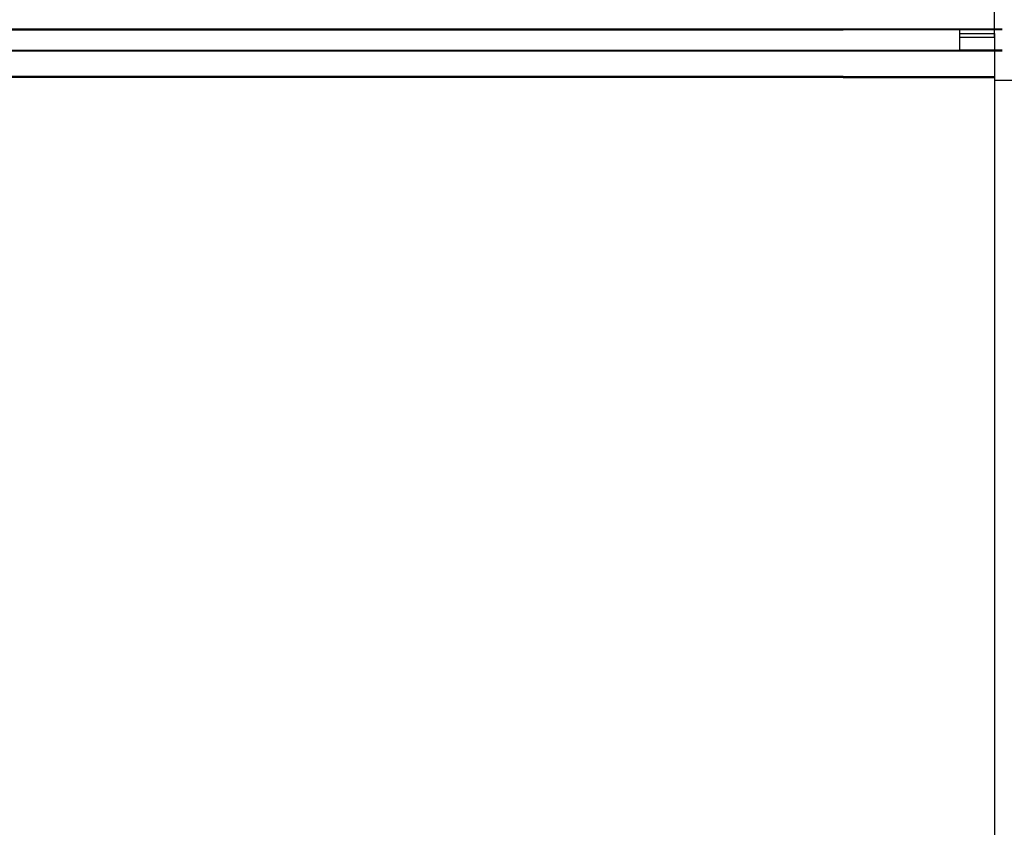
# Model space of a CAD drawing. Header units: inches. Extents: x 170 to 284, y 215 to 248.
# Tile 54 of 195: x 180.995 to 182.073, y 224.239 to 225.123. Entities that reach past the tile are written whole.
import ezdxf

# ---------------------------------------------------------------- set-up
doc = ezdxf.new("R2010")
doc.units = ezdxf.units.IN
doc.header["$LTSCALE"] = 0.25
doc.header["$MEASUREMENT"] = 0
doc.layers.add('ANNOTATIONS', color=1, linetype='Continuous')
doc.layers.add('RH BENCH MOUNT', color=7, linetype='Continuous')
doc.styles.add('ARIAL', font='arial.ttf', dxfattribs={"height": 0.09375})
doc.dimstyles.new('STANDARD$0', dxfattribs={"dimtxt": 0.09375, "dimasz": 0.09375, "dimexe": 0.03125, "dimexo": 0.046875, "dimgap": 0.09, "dimtad": 0, "dimtih": 1, "dimtoh": 1, "dimdec": 4, "dimzin": 0, "dimdsep": 46, "dimtxsty": 'ARIAL', "dimcen": 0.09, "dimadec": 0, "dimazin": 0, "dimtfac": 1, "dimtdec": 4, "dimtofl": 0, "dimtmove": 0, "dimatfit": 1, "dimfxl": 1, "dimtolj": 1, "dimtzin": 0, "dimarcsym": 0})

# ---------------------------------------------------------------- blocks, each defined once
blk = doc.blocks.new('*D34')
at = {"layer": 'ANNOTATIONS', "color": 0, "lineweight": -2, "transparency": 16777216}
for p, q in [((182.062, 225.1032), (182.062, 225.3047)), ((182.6177, 224.293), (182.6177, 225.3047)), ((181.9682, 225.2735), (181.8745, 225.2735)), ((182.7114, 225.2735), (182.8052, 225.2735))]:
    blk.add_line(p, q, dxfattribs=at)
at = {"layer": 'ANNOTATIONS', "color": 0, "transparency": 16777216}
for points in [[(181.9682, 225.2891), (181.9682, 225.2579), (182.062, 225.2735)], [(182.7114, 225.2891), (182.7114, 225.2579), (182.6177, 225.2735)]]:
    blk.add_solid(points, dxfattribs=at)
at = {"layer": 'defpoints', "color": 0, "transparency": 16777216}
for p in [(182.6177, 225.2735), (182.062, 225.0563), (182.6177, 224.2461)]:
    blk.add_point(p, dxfattribs=at)
at = {"layer": 'ANNOTATIONS', "color": 0, "transparency": 16777216, "insert": (183.0955, 225.2735), "char_height": 0.09375, "attachment_point": 5, "style": 'ARIAL'}
blk.add_mtext('\\A1;24 1/2"', dxfattribs=at)

msp = doc.modelspace()

# ---------------------------------------------------------------- linework, layer by layer
at = {"layer": 'RH BENCH MOUNT'}
for p, q in [((181.8962, 225.11218), (179.9602, 225.11218)), ((179.9602, 225.11163), (181.8962, 225.11163)), ((182.07031, 225.11218), (181.8962, 225.11218)), ((182.07031, 225.11163), (181.8962, 225.11163)), ((182.02344, 225.11218), (182.02344, 225.08867)), ((182.02344, 225.10764), (182.06196, 225.10764)), ((182.06196, 225.10764), (182.06196, 224.21496)), ((182.02344, 225.10336), (182.06196, 225.10336)), ((179.9602, 225.08925), (181.8962, 225.08925)), ((179.9602, 225.08867), (181.8962, 225.08867)), ((181.8962, 225.08925), (182.02344, 225.08925)), ((181.8962, 225.08867), (182.02344, 225.08867)), ((182.07031, 225.08925), (182.02344, 225.08925)), ((182.02344, 225.08867), (182.07031, 225.08867)), ((181.8962, 225.06056), (177.81018, 225.06056)), ((181.8962, 225.05951), (177.81018, 225.05951)), ((181.8962, 225.06056), (182.06196, 225.06056)), ((181.8962, 225.05951), (182.06196, 225.05951)), ((182.06196, 225.05628), (182.09192, 225.05628))]:
    msp.add_line(p, q, dxfattribs=at)

# ---------------------------------------------------------------- dimensions: what is measured, and where the dimension line sits
at = {"layer": 'ANNOTATIONS'}
dim = msp.add_linear_dim(base=(182.61767, 225.2735), p1=(182.06196, 225.05628), p2=(182.61767, 224.24611), angle=0, text='24 1/2"', dimstyle='STANDARD$0', dxfattribs=at)
dim.commit()
dim.dimension.update_dxf_attribs({"geometry": '*D34', "text_midpoint": (183.0955, 225.2735), "dimtype": 160})

doc.saveas('drawing.dxf')
